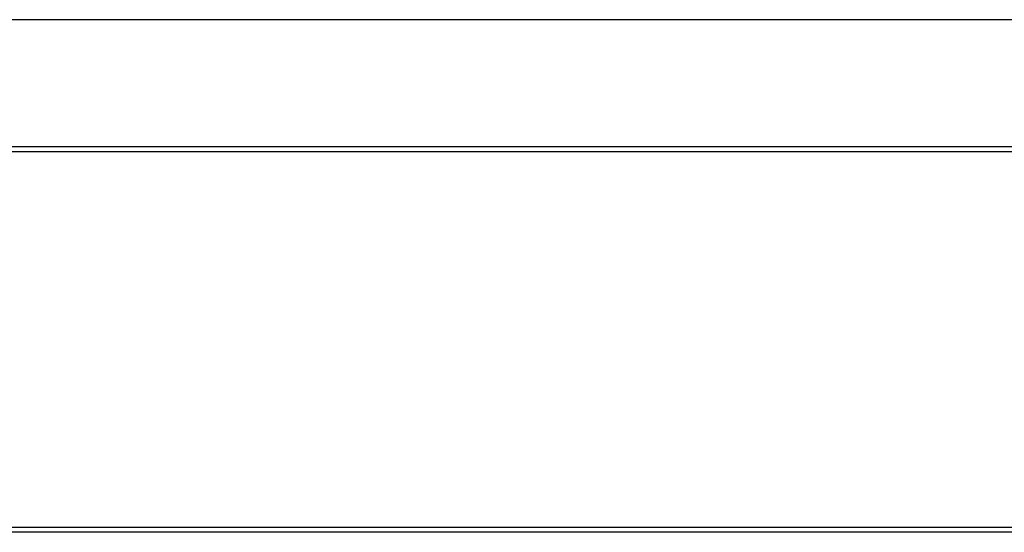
# Model space of a CAD drawing. Header units: inches. Extents: x 18 to 846, y -67 to 561.
# Tile 141 of 256: x 118 to 164, y 257 to 281. Entities that reach past the tile are written whole.
import ezdxf

# ---------------------------------------------------------------- set-up
doc = ezdxf.new("R2010")
doc.units = ezdxf.units.IN
doc.header["$LTSCALE"] = 24
doc.header["$MEASUREMENT"] = 0
doc.layers.add('Visible (ANSI)', color=7, linetype='Continuous', lineweight=30)

msp = doc.modelspace()

# ---------------------------------------------------------------- linework, layer by layer
at = {"layer": 'Visible (ANSI)'}
for p, q in [((205.19412, 281.16786), (67.19412, 281.16786)), ((83.19412, 275.16786), (197.94412, 275.16786)), ((197.94412, 274.91786), (83.19412, 274.91786)), ((76.19412, 257.16786), (196.19412, 257.16786)), ((205.19412, 256.91786), (67.19412, 256.91786))]:
    msp.add_line(p, q, dxfattribs=at)

doc.saveas('drawing.dxf')
